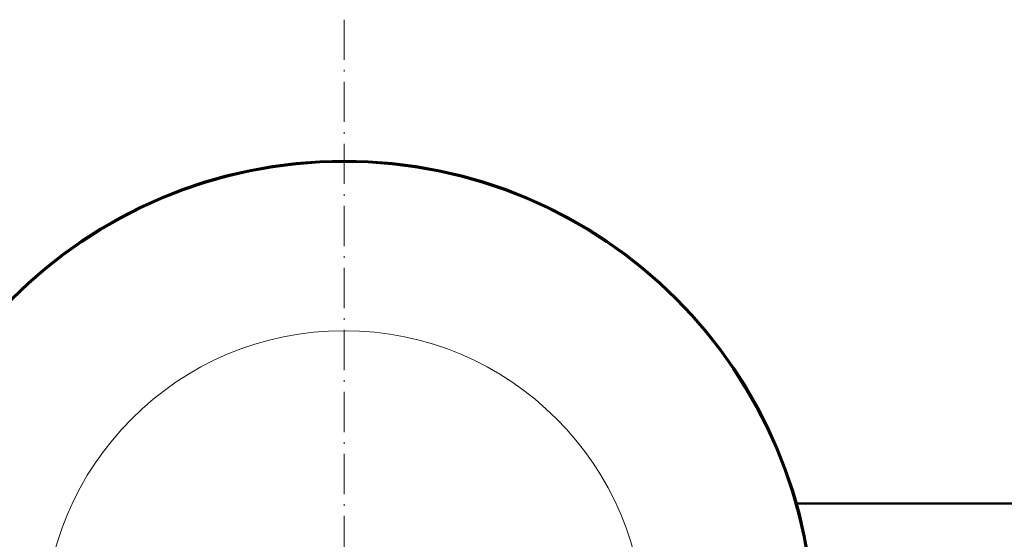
# Model space of a CAD drawing. Extents: x -1358 to 1757, y -1616 to 699.
# Tile 36 of 96: x 40 to 334, y -802 to -647. Entities that reach past the tile are written whole.
import ezdxf

# ---------------------------------------------------------------- set-up
doc = ezdxf.new("R2010")
doc.units = 0
doc.linetypes.add('DASHDOT', pattern=[18.5, 12, -3, 0.5, -3])

msp = doc.modelspace()

# ---------------------------------------------------------------- linework, layer by layer
at = {"color": 7, "linetype": 'DASHDOT', "lineweight": 18}
msp.add_line((136.79, -646.56), (136.79, -1011.27), dxfattribs=at)
at = {"color": 7, "lineweight": 50}
msp.add_line((271.8, -790.86), (416.79, -790.86), dxfattribs=at)
msp.add_circle((136.79, -828.91), 140, dxfattribs=at)
at = {"color": 7, "lineweight": 18}
msp.add_circle((136.79, -828.91), 89.6, dxfattribs=at)
at = {"color": 7, "lineweight": 50}
for start, end in [(90, 270), (270, 90)]:
    msp.add_arc((136.79, -828.91), 140.27, start, end, dxfattribs=at)

doc.saveas('drawing.dxf')
